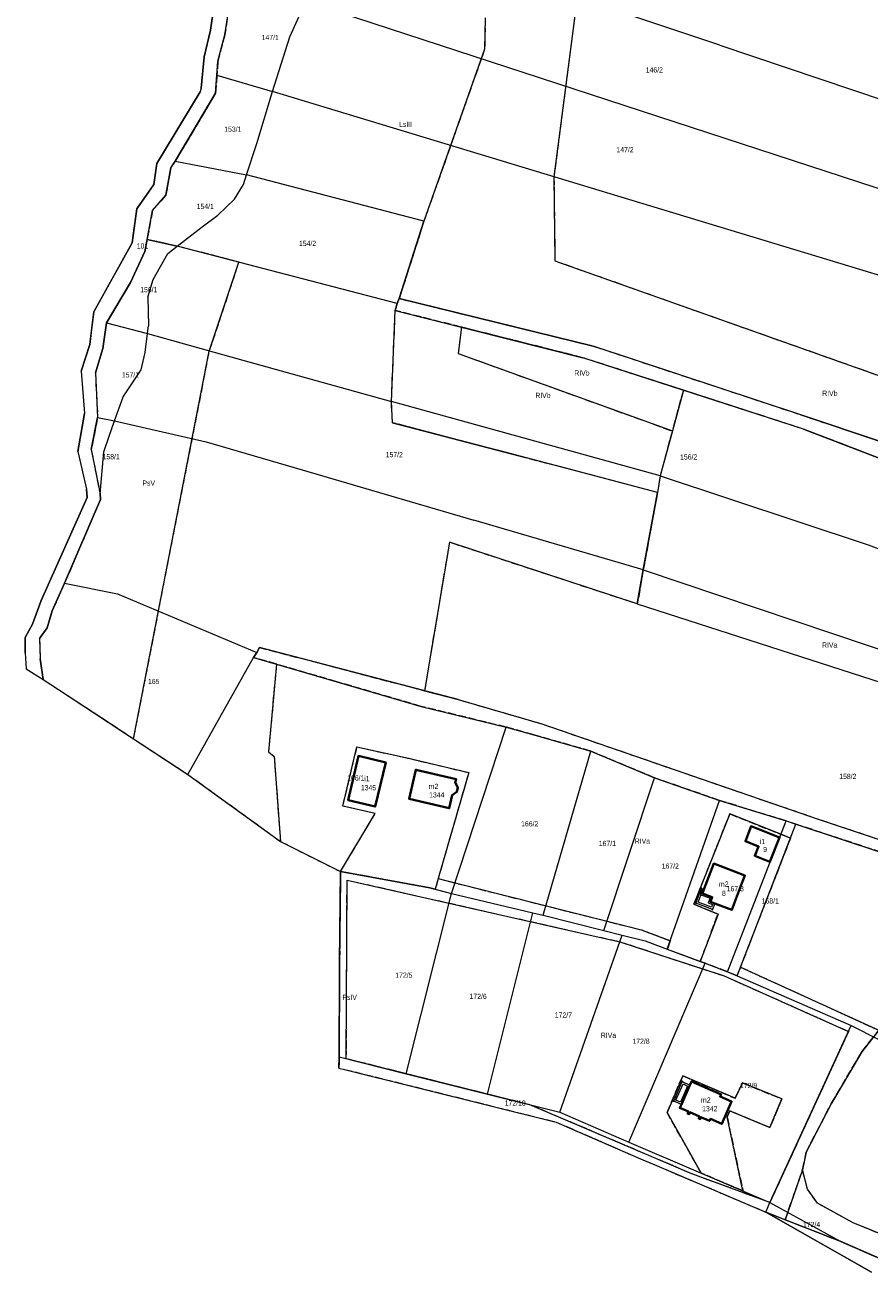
# Model space of a CAD drawing. Header units: metres. Extents: x 7496145 to 7500200, y 5498500 to 5502080.
# Tile 96 of 202: x 7496335 to 7496579, y 5501066 to 5501430. Entities that reach past the tile are written whole.
import ezdxf
from ezdxf.enums import TextEntityAlignment as Align

# ---------------------------------------------------------------- set-up
doc = ezdxf.new("R2010")
doc.units = ezdxf.units.M
doc.header["$MEASUREMENT"] = 0
for name, pattern in [('2.25_0.75', [3, 2.25, -0.75]), ('219-1000', [0]), ('egug-1000', [0])]:
    doc.linetypes.add(name, pattern=pattern)
doc.layers.get('0').update_dxf_attribs({"color": 2, "linetype": 'CONTINUOUS', "lineweight": 5})
for name, color, linetype in [('209-oznaczenie konturu klasyfikacyjnego', 7, 'CONTINUOUS'), ('211-numer działki ewidencyjnej', 7, 'CONTINUOUS'), ('217-kontur klasyfikacyjny', 7, 'CONTINUOUS'), ('218-kontur użytku gruntowego', 7, 'CONTINUOUS'), ('219-działka ewidencyjna', 7, 'CONTINUOUS'), ('312-budynek ewidencyjny', 7, 'CONTINUOUS'), ('312-oznaczenie budynku ewidencyjnego', 7, 'CONTINUOUS'), ('312-oznaczenie budynku ewidencyjnego-Atr117', 7, 'CONTINUOUS'), ('Punkt budynku', 7, 'CONTINUOUS'), ('taras', 7, 'CONTINUOUS')]:
    doc.layers.add(name, color=color, linetype=linetype)
doc.styles.get("Standard").update_dxf_attribs({"font": 'Working1250', "width": 0.75})

# ---------------------------------------------------------------- blocks, each defined once
blk = doc.blocks.new('PUNKTBUD')
at = {"color": 0}
blk.add_circle((0, 0), 0.09, dxfattribs=at)

msp = doc.modelspace()

# ---------------------------------------------------------------- linework, layer by layer
at = {"layer": '217-kontur klasyfikacyjny', "color": 3, "linetype": '2.25_0.75', "lineweight": 18, "flags": 128}
for points in [[(7496395.49, 5501443.47), (7496392.87, 5501426.99)], [(7496494.72, 5501437.69), (7496487.98, 5501385.92)], [(7496468.15, 5501431.89), (7496467.94, 5501422.78)], [(7496392.87, 5501426.99), (7496390.91, 5501419.37)], [(7496467.94, 5501422.78), (7496450.43, 5501373.16)], [(7496390.91, 5501419.37), (7496390.62, 5501415.3)], [(7496390.62, 5501415.3), (7496390.23, 5501410.14)], [(7496390.23, 5501410.14), (7496378.58, 5501390.47)], [(7496377.26, 5501388.51), (7496375.85, 5501380.65)], [(7496378.58, 5501390.47), (7496377.26, 5501388.51)], [(7496487.98, 5501385.92), (7496488.26, 5501361.67)], [(7496375.85, 5501380.65), (7496371.98, 5501376.19)], [(7496371.98, 5501376.19), (7496370.43, 5501367.82)], [(7496450.43, 5501373.16), (7496443.27, 5501350.79)], [(7496370.43, 5501367.82), (7496369.79, 5501364.39)], [(7496379.12, 5501365.95), (7496370.43, 5501367.82)], [(7496396.97, 5501361.28), (7496379.12, 5501365.95)], [(7496369.79, 5501364.39), (7496365.6, 5501355.38)], [(7496388.41, 5501335.53), (7496396.97, 5501361.28)], [(7496488.26, 5501361.67), (7496832.02, 5501239.92)], [(7496365.6, 5501355.38), (7496358.66, 5501343.73)], [(7496441.01, 5501321.04), (7496442.14, 5501347.33)], [(7496442.14, 5501347.33), (7496442.71, 5501349.31)], [(7496461.22, 5501342.53), (7496442.14, 5501347.33)], [(7496442.71, 5501349.31), (7496443.27, 5501350.79)], [(7496443.27, 5501350.79), (7496499.33, 5501337.05)], [(7496358.66, 5501343.73), (7496357.63, 5501336.3)], [(7496461.22, 5501342.53), (7496460.33, 5501334.9)], [(7496496.36, 5501333.69), (7496461.22, 5501342.53)], [(7496499.33, 5501337.05), (7496559.29, 5501317.22)], [(7496357.63, 5501336.3), (7496355.48, 5501329.3)], [(7496366.53, 5501223.62), (7496388.41, 5501335.53)], [(7496460.33, 5501334.9), (7496522.18, 5501312.53)], [(7496525.36, 5501324.3), (7496496.36, 5501333.69)], [(7496355.48, 5501329.3), (7496356.15, 5501316.39)], [(7496525.36, 5501324.3), (7496522.18, 5501312.53)], [(7496560.08, 5501313.06), (7496525.36, 5501324.3)], [(7496441.34, 5501314.92), (7496441.01, 5501321.04)], [(7496356.15, 5501316.39), (7496354.31, 5501307.21)], [(7496480.02, 5501304.74), (7496441.34, 5501314.92)], [(7496559.29, 5501317.22), (7496582.62, 5501309.37)], [(7496522.18, 5501312.53), (7496518.68, 5501299.59)], [(7496596.72, 5501298.99), (7496560.08, 5501313.06)], [(7496354.31, 5501307.21), (7496356.83, 5501294.38)], [(7496517.88, 5501294.77), (7496480.02, 5501304.74)], [(7496518.68, 5501299.59), (7496517.88, 5501294.77)], [(7496356.83, 5501294.38), (7496356.94, 5501292.7)], [(7496517.88, 5501294.77), (7496513.79, 5501272.46)], [(7496356.94, 5501292.7), (7496346.59, 5501268.56)], [(7496457.78, 5501280.36), (7496450.58, 5501237.5)], [(7496512.05, 5501262.55), (7496457.78, 5501280.36)], [(7496513.79, 5501272.46), (7496512.05, 5501262.55)], [(7496346.59, 5501268.56), (7496343.02, 5501260.6)], [(7496343.02, 5501260.6), (7496341.53, 5501255.63)], [(7496341.53, 5501255.63), (7496339.3, 5501252.58)], [(7496339.3, 5501252.58), (7496339.56, 5501246.72)], [(7496402.1, 5501248.57), (7496402.89, 5501249.99)], [(7496402.89, 5501249.99), (7496450.58, 5501237.5)], [(7496339.56, 5501246.72), (7496340.39, 5501240.72)], [(7496401.14, 5501247.12), (7496402.1, 5501248.57)], [(7496407.82, 5501245.17), (7496401.14, 5501247.12)], [(7496407.82, 5501245.17), (7496405.5, 5501219.89)], [(7496425.24, 5501240.1), (7496407.82, 5501245.17)], [(7496340.39, 5501240.72), (7496344.84, 5501237.87)], [(7496449.6, 5501232.98), (7496425.24, 5501240.1)], [(7496344.84, 5501237.87), (7496366.53, 5501223.62)], [(7496450.58, 5501237.5), (7496460.33, 5501234.95)], [(7496460.33, 5501234.95), (7496484.48, 5501227.93)], [(7496474.21, 5501226.98), (7496449.6, 5501232.98)], [(7496484.48, 5501227.93), (7496538.89, 5501209.13)], [(7496482.18, 5501224.76), (7496474.21, 5501226.98)], [(7496498.62, 5501220.05), (7496482.18, 5501224.76)], [(7496366.53, 5501223.62), (7496382.24, 5501213.29)], [(7496426.99, 5501204.15), (7496431.06, 5501221.26)], [(7496431.06, 5501221.26), (7496445.97, 5501217.97)], [(7496405.5, 5501219.89), (7496407.15, 5501218.53)], [(7496407.15, 5501218.53), (7496408.95, 5501193.97)], [(7496445.97, 5501217.97), (7496463.36, 5501213.84)], [(7496517.05, 5501212.3), (7496498.62, 5501220.05)], [(7496382.24, 5501213.29), (7496400.57, 5501200.03)], [(7496463.36, 5501213.84), (7496454.52, 5501183.21)], [(7496535.84, 5501205.8), (7496517.05, 5501212.3)], [(7496555.03, 5501199.9), (7496535.84, 5501205.8)], [(7496538.89, 5501209.13), (7496564.64, 5501200.32)], [(7496426.28, 5501185.28), (7496436.34, 5501201.99)], [(7496436.34, 5501201.99), (7496426.99, 5501204.15)], [(7496528.43, 5501175.8), (7496538.75, 5501201.91)], [(7496538.75, 5501201.91), (7496553.52, 5501196.02)], [(7496400.57, 5501200.03), (7496408.95, 5501193.97)], [(7496557.88, 5501198.94), (7496555.03, 5501199.9)], [(7496582.6, 5501190.81), (7496557.88, 5501198.94)], [(7496564.64, 5501200.32), (7496644.51, 5501173.61)], [(7496556.31, 5501194.9), (7496541.84, 5501157.67)], [(7496553.52, 5501196.02), (7496556.31, 5501194.9)], [(7496408.95, 5501193.97), (7496426.28, 5501185.28)], [(7496426.28, 5501185.28), (7496426.26, 5501183.25)], [(7496452.13, 5501180.54), (7496426.28, 5501185.28)], [(7496426.26, 5501183.25), (7496426.04, 5501158.87)], [(7496427.99, 5501131.19), (7496428.2, 5501182.81)], [(7496428.2, 5501182.81), (7496507.03, 5501164.99)], [(7496453.65, 5501180.16), (7496452.13, 5501180.54)], [(7496454.52, 5501183.21), (7496453.65, 5501180.16)], [(7496454.52, 5501183.21), (7496513.26, 5501168.4)], [(7496533.45, 5501173.76), (7496528.43, 5501175.8)], [(7496530.26, 5501159.28), (7496535.4, 5501172.98)], [(7496535.4, 5501172.98), (7496533.45, 5501173.76)], [(7496513.26, 5501168.4), (7496521.58, 5501165.28)], [(7496507.03, 5501164.99), (7496537.19, 5501155.1)], [(7496521.58, 5501165.28), (7496520.73, 5501162.85)], [(7496520.73, 5501162.85), (7496530.26, 5501159.28)], [(7496426.04, 5501158.87), (7496425.91, 5501131.71)], [(7496531.65, 5501158.76), (7496530.26, 5501159.28)], [(7496538.11, 5501156.33), (7496531.65, 5501158.76)], [(7496537.19, 5501155.1), (7496573.05, 5501139.1)], [(7496540.86, 5501155.14), (7496538.11, 5501156.33)], [(7496541.84, 5501157.67), (7496540.86, 5501155.14)], [(7496541.84, 5501157.67), (7496581.82, 5501139.42)], [(7496573.05, 5501139.1), (7496550.39, 5501089.65)], [(7496576.95, 5501133.2), (7496581.82, 5501139.42)], [(7496568.05, 5501118.16), (7496576.95, 5501133.2)], [(7496425.91, 5501131.71), (7496425.86, 5501128.51)], [(7496445.3, 5501126.87), (7496427.99, 5501131.19)], [(7496425.86, 5501128.51), (7496427.5, 5501128.13)], [(7496427.5, 5501128.13), (7496488.61, 5501112.9)], [(7496468.75, 5501120.95), (7496445.3, 5501126.87)], [(7496520.64, 5501115.66), (7496525.19, 5501126.24)], [(7496525.19, 5501126.24), (7496540.3, 5501119.76)], [(7496540.3, 5501119.76), (7496542.44, 5501124.23)], [(7496542.44, 5501124.23), (7496553.81, 5501119.57)], [(7496480.98, 5501117.92), (7496468.75, 5501120.95)], [(7496553.81, 5501119.57), (7496550.31, 5501111.32)], [(7496527.8, 5501097.97), (7496480.98, 5501117.92)], [(7496530.5, 5501098.18), (7496520.64, 5501115.66)], [(7496538.75, 5501116.17), (7496537.99, 5501114.39)], [(7496550.31, 5501111.32), (7496538.75, 5501116.17)], [(7496560.86, 5501104.22), (7496568.05, 5501118.16)], [(7496488.61, 5501112.9), (7496512.26, 5501102.61)], [(7496537.99, 5501114.39), (7496542.59, 5501093)], [(7496559.81, 5501099.12), (7496560.86, 5501104.22)], [(7496512.26, 5501102.61), (7496513.68, 5501102)], [(7496513.68, 5501102), (7496517.59, 5501100.34)], [(7496517.59, 5501100.34), (7496549.17, 5501086.89)], [(7496550.39, 5501089.65), (7496527.8, 5501097.97)], [(7496542.59, 5501093), (7496530.5, 5501098.18)], [(7496554.77, 5501084.7), (7496559.81, 5501099.12)], [(7496561.19, 5501093.56), (7496559.81, 5501099.12)], [(7496564.09, 5501089.44), (7496561.19, 5501093.56)], [(7496574.44, 5501083.75), (7496564.09, 5501089.44)], [(7496549.17, 5501086.89), (7496554.77, 5501084.7)], [(7496554.77, 5501084.7), (7496570.68, 5501078.46)], [(7496617.36, 5501066.46), (7496574.44, 5501083.75)], [(7496570.68, 5501078.46), (7496598, 5501066.56)]]:
    msp.add_lwpolyline(points, dxfattribs=at)
at = {"layer": '218-kontur użytku gruntowego', "color": 3, "linetype": 'egug-1000', "lineweight": 18, "flags": 128}
for points in [[(7496391.46, 5501447.01), (7496388.73, 5501428.26)], [(7496392.87, 5501426.99), (7496395.49, 5501443.47)], [(7496494.72, 5501437.69), (7496487.98, 5501385.92)], [(7496468.15, 5501431.89), (7496467.94, 5501422.78)], [(7496388.73, 5501428.26), (7496386.88, 5501420.57)], [(7496390.91, 5501419.37), (7496392.87, 5501426.99)], [(7496386.88, 5501420.57), (7496386.09, 5501411.58)], [(7496467.94, 5501422.78), (7496450.43, 5501373.16)], [(7496390.62, 5501415.3), (7496390.91, 5501419.37)], [(7496390.23, 5501410.14), (7496390.62, 5501415.3)], [(7496385.78, 5501410.48), (7496373.25, 5501389.82)], [(7496378.58, 5501390.47), (7496390.23, 5501410.14)], [(7496386.09, 5501411.58), (7496385.78, 5501410.48)], [(7496373.25, 5501389.82), (7496372.4, 5501383.76)], [(7496375.85, 5501380.65), (7496377.26, 5501388.51)], [(7496377.26, 5501388.51), (7496378.58, 5501390.47)], [(7496372.4, 5501383.76), (7496367.42, 5501376.7)], [(7496487.98, 5501385.92), (7496488.26, 5501361.67)], [(7496371.98, 5501376.19), (7496375.85, 5501380.65)], [(7496367.42, 5501376.7), (7496367.15, 5501374.69)], [(7496367.15, 5501374.69), (7496366.12, 5501366.84)], [(7496370.43, 5501367.82), (7496371.98, 5501376.19)], [(7496450.43, 5501373.16), (7496443.27, 5501350.79)], [(7496366.12, 5501366.84), (7496356.57, 5501349.7)], [(7496370.43, 5501367.82), (7496369.79, 5501364.39)], [(7496379.12, 5501365.95), (7496370.43, 5501367.82)], [(7496396.97, 5501361.28), (7496379.12, 5501365.95)], [(7496369.79, 5501364.39), (7496365.6, 5501355.38)], [(7496388.41, 5501335.53), (7496396.97, 5501361.28)], [(7496488.26, 5501361.67), (7496832.02, 5501239.92)], [(7496365.6, 5501355.38), (7496358.66, 5501343.73)], [(7496356.57, 5501349.7), (7496355.01, 5501346.9)], [(7496441.01, 5501321.04), (7496442.14, 5501347.33)], [(7496442.71, 5501349.31), (7496442.14, 5501347.33)], [(7496442.14, 5501347.33), (7496461.22, 5501342.53)], [(7496443.27, 5501350.79), (7496442.71, 5501349.31)], [(7496499.33, 5501337.05), (7496443.27, 5501350.79)], [(7496355.01, 5501346.9), (7496354.38, 5501341.87)], [(7496358.66, 5501343.73), (7496357.63, 5501336.3)], [(7496354.38, 5501341.87), (7496353.84, 5501337.55)], [(7496461.22, 5501342.53), (7496460.33, 5501334.9)], [(7496496.36, 5501333.69), (7496461.22, 5501342.53)], [(7496353.84, 5501337.55), (7496351.35, 5501329.78)], [(7496559.29, 5501317.22), (7496499.33, 5501337.05)], [(7496357.63, 5501336.3), (7496355.48, 5501329.3)], [(7496366.53, 5501223.62), (7496388.41, 5501335.53)], [(7496460.33, 5501334.9), (7496522.18, 5501312.53)], [(7496525.36, 5501324.3), (7496496.36, 5501333.69)], [(7496351.35, 5501329.78), (7496352.38, 5501317.61)], [(7496355.48, 5501329.3), (7496356.15, 5501316.39)], [(7496525.36, 5501324.3), (7496522.18, 5501312.53)], [(7496560.08, 5501313.06), (7496525.36, 5501324.3)], [(7496441.34, 5501314.92), (7496441.01, 5501321.04)], [(7496352.38, 5501317.61), (7496350.39, 5501306.6)], [(7496356.15, 5501316.39), (7496354.31, 5501307.21)], [(7496480.02, 5501304.74), (7496441.34, 5501314.92)], [(7496582.62, 5501309.37), (7496559.29, 5501317.22)], [(7496522.18, 5501312.53), (7496518.68, 5501299.59)], [(7496596.72, 5501298.99), (7496560.08, 5501313.06)], [(7496350.39, 5501306.6), (7496352.93, 5501295.7)], [(7496354.31, 5501307.21), (7496356.83, 5501294.38)], [(7496517.88, 5501294.77), (7496480.02, 5501304.74)], [(7496518.68, 5501299.59), (7496517.88, 5501294.77)], [(7496353.07, 5501293.3), (7496339.87, 5501263.59)], [(7496352.93, 5501295.7), (7496353.07, 5501293.3)], [(7496356.83, 5501294.38), (7496356.94, 5501292.7)], [(7496517.88, 5501294.77), (7496513.79, 5501272.46)], [(7496356.94, 5501292.7), (7496346.59, 5501268.56)], [(7496457.78, 5501280.36), (7496450.58, 5501237.5)], [(7496512.05, 5501262.55), (7496457.78, 5501280.36)], [(7496513.79, 5501272.46), (7496512.05, 5501262.55)], [(7496346.59, 5501268.56), (7496343.02, 5501260.6)], [(7496339.87, 5501263.59), (7496337.32, 5501256.73)], [(7496343.02, 5501260.6), (7496341.53, 5501255.63)], [(7496337.32, 5501256.73), (7496335.21, 5501252.91)], [(7496335.21, 5501252.91), (7496335.2, 5501248.44)], [(7496341.53, 5501255.63), (7496339.3, 5501252.58)], [(7496339.3, 5501252.58), (7496339.56, 5501246.72)], [(7496402.89, 5501249.99), (7496402.1, 5501248.57)], [(7496450.58, 5501237.5), (7496402.89, 5501249.99)], [(7496335.2, 5501248.44), (7496335.5, 5501243.79)], [(7496339.56, 5501246.72), (7496340.39, 5501240.72)], [(7496402.1, 5501248.57), (7496401.14, 5501247.12)], [(7496401.14, 5501247.12), (7496407.82, 5501245.17)], [(7496335.5, 5501243.79), (7496340.39, 5501240.72)], [(7496407.82, 5501245.17), (7496405.5, 5501219.89)], [(7496407.82, 5501245.17), (7496425.24, 5501240.1)], [(7496340.39, 5501240.72), (7496344.84, 5501237.87)], [(7496425.24, 5501240.1), (7496449.6, 5501232.98)], [(7496344.84, 5501237.87), (7496366.53, 5501223.62)], [(7496450.58, 5501237.5), (7496460.33, 5501234.95)], [(7496460.33, 5501234.95), (7496484.48, 5501227.93)], [(7496449.6, 5501232.98), (7496474.21, 5501226.98)], [(7496484.48, 5501227.93), (7496538.89, 5501209.13)], [(7496474.21, 5501226.98), (7496482.18, 5501224.76)], [(7496482.18, 5501224.76), (7496498.62, 5501220.05)], [(7496366.53, 5501223.62), (7496382.24, 5501213.29)], [(7496426.99, 5501204.15), (7496431.06, 5501221.26)], [(7496431.06, 5501221.26), (7496445.97, 5501217.97)], [(7496405.5, 5501219.89), (7496407.15, 5501218.53)], [(7496407.15, 5501218.53), (7496408.95, 5501193.97)], [(7496445.97, 5501217.97), (7496463.36, 5501213.84)], [(7496498.62, 5501220.05), (7496517.05, 5501212.3)], [(7496382.24, 5501213.29), (7496400.57, 5501200.03)], [(7496463.36, 5501213.84), (7496454.52, 5501183.21)], [(7496517.05, 5501212.3), (7496535.84, 5501205.8)], [(7496535.84, 5501205.8), (7496555.03, 5501199.9)], [(7496538.89, 5501209.13), (7496564.64, 5501200.32)], [(7496426.28, 5501185.28), (7496436.34, 5501201.99)], [(7496436.34, 5501201.99), (7496426.99, 5501204.15)], [(7496538.75, 5501201.91), (7496528.43, 5501175.8)], [(7496553.52, 5501196.02), (7496538.75, 5501201.91)], [(7496400.57, 5501200.03), (7496408.95, 5501193.97)], [(7496555.03, 5501199.9), (7496557.88, 5501198.94)], [(7496557.88, 5501198.94), (7496582.6, 5501190.81)], [(7496564.64, 5501200.32), (7496644.51, 5501173.61)], [(7496541.84, 5501157.67), (7496556.31, 5501194.9)], [(7496556.31, 5501194.9), (7496553.52, 5501196.02)], [(7496408.95, 5501193.97), (7496426.28, 5501185.28)], [(7496426.28, 5501185.28), (7496426.26, 5501183.25)], [(7496452.13, 5501180.54), (7496426.28, 5501185.28)], [(7496426.26, 5501183.25), (7496426.04, 5501158.87)], [(7496427.99, 5501131.19), (7496428.2, 5501182.81)], [(7496428.2, 5501182.81), (7496507.03, 5501164.99)], [(7496453.65, 5501180.16), (7496452.13, 5501180.54)], [(7496454.52, 5501183.21), (7496453.65, 5501180.16)], [(7496454.52, 5501183.21), (7496513.26, 5501168.4)], [(7496528.43, 5501175.8), (7496533.45, 5501173.76)], [(7496535.4, 5501172.98), (7496530.26, 5501159.28)], [(7496533.45, 5501173.76), (7496535.4, 5501172.98)], [(7496513.26, 5501168.4), (7496521.58, 5501165.28)], [(7496507.03, 5501164.99), (7496537.19, 5501155.1)], [(7496521.58, 5501165.28), (7496520.73, 5501162.85)], [(7496520.73, 5501162.85), (7496530.26, 5501159.28)], [(7496426.04, 5501158.87), (7496425.91, 5501131.71)], [(7496530.26, 5501159.28), (7496531.65, 5501158.76)], [(7496531.65, 5501158.76), (7496538.11, 5501156.33)], [(7496537.19, 5501155.1), (7496573.05, 5501139.1)], [(7496538.11, 5501156.33), (7496540.86, 5501155.14)], [(7496540.86, 5501155.14), (7496541.84, 5501157.67)], [(7496541.84, 5501157.67), (7496581.82, 5501139.42)], [(7496573.05, 5501139.1), (7496550.39, 5501089.65)], [(7496581.82, 5501139.42), (7496576.95, 5501133.2)], [(7496576.95, 5501133.2), (7496568.05, 5501118.16)], [(7496425.91, 5501131.71), (7496425.86, 5501128.51)], [(7496445.3, 5501126.87), (7496427.99, 5501131.19)], [(7496425.86, 5501128.51), (7496427.5, 5501128.13)], [(7496427.5, 5501128.13), (7496488.61, 5501112.9)], [(7496468.75, 5501120.95), (7496445.3, 5501126.87)], [(7496525.19, 5501126.24), (7496520.64, 5501115.66)], [(7496540.3, 5501119.76), (7496525.19, 5501126.24)], [(7496542.44, 5501124.23), (7496540.3, 5501119.76)], [(7496553.81, 5501119.57), (7496542.44, 5501124.23)], [(7496480.98, 5501117.92), (7496468.75, 5501120.95)], [(7496550.31, 5501111.32), (7496553.81, 5501119.57)], [(7496527.8, 5501097.97), (7496480.98, 5501117.92)], [(7496520.64, 5501115.66), (7496530.5, 5501098.18)], [(7496537.99, 5501114.39), (7496538.75, 5501116.17)], [(7496538.75, 5501116.17), (7496550.31, 5501111.32)], [(7496568.05, 5501118.16), (7496560.86, 5501104.22)], [(7496488.61, 5501112.9), (7496512.26, 5501102.61)], [(7496542.59, 5501093), (7496537.99, 5501114.39)], [(7496560.86, 5501104.22), (7496559.81, 5501099.12)], [(7496512.26, 5501102.61), (7496513.68, 5501102)], [(7496513.68, 5501102), (7496517.59, 5501100.34)], [(7496517.59, 5501100.34), (7496549.17, 5501086.89)], [(7496550.39, 5501089.65), (7496527.8, 5501097.97)], [(7496530.5, 5501098.18), (7496542.59, 5501093)], [(7496559.81, 5501099.12), (7496554.77, 5501084.7)], [(7496561.19, 5501093.56), (7496559.81, 5501099.12)], [(7496564.09, 5501089.44), (7496561.19, 5501093.56)], [(7496574.44, 5501083.75), (7496564.09, 5501089.44)], [(7496549.17, 5501086.89), (7496569.2, 5501075.51)], [(7496554.77, 5501084.7), (7496549.17, 5501086.89)], [(7496570.68, 5501078.46), (7496554.77, 5501084.7)], [(7496617.36, 5501066.46), (7496574.44, 5501083.75)], [(7496598, 5501066.56), (7496570.68, 5501078.46)], [(7496569.2, 5501075.51), (7496579.69, 5501069.55)]]:
    msp.add_lwpolyline(points, dxfattribs=at)
at = {"layer": '219-działka ewidencyjna', "color": 3, "linetype": '219-1000', "lineweight": 18, "flags": 128}
for points in [[(7496535.89, 5501424.01), (7496444.29, 5501454.63)], [(7496388.73, 5501428.26), (7496391.46, 5501447.01)], [(7496392.87, 5501426.99), (7496395.49, 5501443.47)], [(7496411.65, 5501426.4), (7496416.26, 5501436.6)], [(7496605.2, 5501374.88), (7496416.26, 5501436.6)], [(7496386.88, 5501420.57), (7496388.73, 5501428.26)], [(7496390.91, 5501419.37), (7496392.87, 5501426.99)], [(7496406.62, 5501410.61), (7496411.65, 5501426.4)], [(7496535.89, 5501424.01), (7496612.56, 5501398.15)], [(7496386.09, 5501411.58), (7496386.88, 5501420.57)], [(7496390.62, 5501415.3), (7496390.91, 5501419.37)], [(7496390.23, 5501410.14), (7496390.62, 5501415.3)], [(7496390.62, 5501415.3), (7496406.62, 5501410.61)], [(7496373.25, 5501389.82), (7496385.78, 5501410.48)], [(7496390.23, 5501410.14), (7496378.58, 5501390.47)], [(7496386.09, 5501411.58), (7496385.78, 5501410.48)], [(7496402.13, 5501395.54), (7496406.62, 5501410.61)], [(7496598.61, 5501352.39), (7496406.62, 5501410.61)], [(7496399.16, 5501386.55), (7496402.13, 5501395.54)], [(7496372.4, 5501383.76), (7496373.25, 5501389.82)], [(7496377.26, 5501388.51), (7496375.85, 5501380.65)], [(7496377.26, 5501388.51), (7496378.58, 5501390.47)], [(7496378.58, 5501390.47), (7496399.16, 5501386.55)], [(7496367.42, 5501376.7), (7496372.4, 5501383.76)], [(7496395.68, 5501379.51), (7496398.24, 5501383.75)], [(7496398.24, 5501383.75), (7496399.16, 5501386.55)], [(7496450.43, 5501373.16), (7496399.16, 5501386.55)], [(7496371.98, 5501376.19), (7496375.85, 5501380.65)], [(7496366.12, 5501366.84), (7496367.42, 5501376.7)], [(7496390.88, 5501374.83), (7496395.68, 5501379.51)], [(7496370.43, 5501367.82), (7496371.98, 5501376.19)], [(7496386.38, 5501371.47), (7496390.88, 5501374.83)], [(7496443.27, 5501350.79), (7496450.43, 5501373.16)], [(7496379.12, 5501365.95), (7496386.38, 5501371.47)], [(7496355.01, 5501346.9), (7496366.12, 5501366.84)], [(7496369.79, 5501364.39), (7496370.43, 5501367.82)], [(7496370.43, 5501367.82), (7496379.12, 5501365.95)], [(7496376.39, 5501363.83), (7496379.12, 5501365.95)], [(7496442.71, 5501349.31), (7496379.12, 5501365.95)], [(7496365.6, 5501355.38), (7496369.79, 5501364.39)], [(7496372.17, 5501356.26), (7496376.39, 5501363.83)], [(7496358.66, 5501343.73), (7496365.6, 5501355.38)], [(7496370.63, 5501351.19), (7496372.17, 5501356.26)], [(7496370.63, 5501351.19), (7496370.82, 5501342.91)], [(7496442.14, 5501347.33), (7496442.71, 5501349.31)], [(7496442.14, 5501347.33), (7496496.36, 5501333.69)], [(7496442.71, 5501349.31), (7496443.27, 5501350.79)], [(7496443.27, 5501350.79), (7496499.33, 5501337.05)], [(7496353.84, 5501337.55), (7496355.01, 5501346.9)], [(7496357.63, 5501336.3), (7496358.66, 5501343.73)], [(7496358.66, 5501343.73), (7496370.54, 5501340.65)], [(7496369.87, 5501335.22), (7496370.54, 5501340.65)], [(7496370.54, 5501340.65), (7496370.82, 5501342.91)], [(7496370.54, 5501340.65), (7496394.62, 5501333.94)], [(7496351.35, 5501329.78), (7496353.84, 5501337.55)], [(7496559.29, 5501317.22), (7496499.33, 5501337.05)], [(7496355.48, 5501329.3), (7496357.63, 5501336.3)], [(7496368.72, 5501330.15), (7496369.87, 5501335.22)], [(7496394.62, 5501333.94), (7496441.01, 5501321.04)], [(7496560.08, 5501313.06), (7496496.36, 5501333.69)], [(7496351.35, 5501329.78), (7496352.38, 5501317.61)], [(7496355.48, 5501329.3), (7496356.15, 5501316.39)], [(7496363.48, 5501322.38), (7496368.72, 5501330.15)], [(7496361.04, 5501315.45), (7496363.48, 5501322.38)], [(7496518.68, 5501299.59), (7496441.01, 5501321.04)], [(7496441.34, 5501314.92), (7496441.01, 5501321.04)], [(7496350.39, 5501306.6), (7496352.38, 5501317.61)], [(7496354.31, 5501307.21), (7496356.15, 5501316.39)], [(7496356.15, 5501316.39), (7496361.04, 5501315.45)], [(7496359.52, 5501310.98), (7496361.04, 5501315.45)], [(7496361.04, 5501315.45), (7496387.5, 5501309.36)], [(7496441.34, 5501314.92), (7496480.02, 5501304.74)], [(7496559.29, 5501317.22), (7496582.62, 5501309.37)], [(7496357.98, 5501306.5), (7496359.52, 5501310.98)], [(7496560.08, 5501313.06), (7496596.72, 5501298.99)], [(7496387.5, 5501309.36), (7496415.24, 5501301.27)], [(7496350.39, 5501306.6), (7496352.93, 5501295.7)], [(7496354.31, 5501307.21), (7496356.83, 5501294.38)], [(7496356.83, 5501294.38), (7496357.98, 5501306.5)], [(7496517.88, 5501294.77), (7496480.02, 5501304.74)], [(7496415.24, 5501301.27), (7496464.85, 5501286.8)], [(7496518.68, 5501299.59), (7496578.79, 5501279.64)], [(7496339.87, 5501263.59), (7496353.07, 5501293.3)], [(7496353.07, 5501293.3), (7496352.93, 5501295.7)], [(7496356.94, 5501292.7), (7496356.83, 5501294.38)], [(7496513.79, 5501272.46), (7496517.88, 5501294.77)], [(7496346.59, 5501268.56), (7496356.94, 5501292.7)], [(7496513.79, 5501272.46), (7496464.85, 5501286.8)], [(7496578.79, 5501279.64), (7496668.99, 5501245.73)], [(7496512.05, 5501262.55), (7496513.79, 5501272.46)], [(7496513.79, 5501272.46), (7496590.24, 5501246.75)], [(7496343.02, 5501260.6), (7496346.59, 5501268.56)], [(7496346.59, 5501268.56), (7496361.84, 5501265.53)], [(7496361.84, 5501265.53), (7496402.1, 5501248.57)], [(7496337.32, 5501256.73), (7496339.87, 5501263.59)], [(7496341.53, 5501255.63), (7496343.02, 5501260.6)], [(7496512.05, 5501262.55), (7496582.81, 5501239.82)], [(7496335.21, 5501252.91), (7496337.32, 5501256.73)], [(7496335.2, 5501248.44), (7496335.21, 5501252.91)], [(7496339.3, 5501252.58), (7496341.53, 5501255.63)], [(7496339.3, 5501252.58), (7496339.56, 5501246.72)], [(7496402.1, 5501248.57), (7496402.89, 5501249.99)], [(7496460.33, 5501234.95), (7496402.89, 5501249.99)], [(7496335.2, 5501248.44), (7496335.5, 5501243.79)], [(7496340.39, 5501240.72), (7496339.56, 5501246.72)], [(7496382.24, 5501213.29), (7496401.14, 5501247.12)], [(7496401.14, 5501247.12), (7496402.1, 5501248.57)], [(7496401.14, 5501247.12), (7496425.24, 5501240.1)], [(7496335.5, 5501243.79), (7496340.39, 5501240.72)], [(7496340.39, 5501240.72), (7496344.84, 5501237.87)], [(7496425.24, 5501240.1), (7496449.6, 5501232.98)], [(7496344.84, 5501237.87), (7496382.24, 5501213.29)], [(7496460.33, 5501234.95), (7496484.48, 5501227.93)], [(7496449.6, 5501232.98), (7496474.21, 5501226.98)], [(7496484.48, 5501227.93), (7496538.89, 5501209.13)], [(7496458.35, 5501178.97), (7496474.21, 5501226.98)], [(7496474.21, 5501226.98), (7496482.18, 5501224.76)], [(7496482.18, 5501224.76), (7496498.62, 5501220.05)], [(7496484.82, 5501172.64), (7496498.62, 5501220.05)], [(7496498.62, 5501220.05), (7496517.05, 5501212.3)], [(7496382.24, 5501213.29), (7496400.57, 5501200.03)], [(7496502.37, 5501168.23), (7496517.05, 5501212.3)], [(7496517.05, 5501212.3), (7496535.84, 5501205.8)], [(7496520.73, 5501162.85), (7496535.84, 5501205.8)], [(7496535.84, 5501205.8), (7496555.03, 5501199.9)], [(7496538.89, 5501209.13), (7496564.64, 5501200.32)], [(7496400.57, 5501200.03), (7496408.95, 5501193.97)], [(7496538.11, 5501156.33), (7496555.03, 5501199.9)], [(7496540.86, 5501155.14), (7496557.88, 5501198.94)], [(7496555.03, 5501199.9), (7496557.88, 5501198.94)], [(7496557.88, 5501198.94), (7496582.6, 5501190.81)], [(7496564.64, 5501200.32), (7496644.51, 5501173.61)], [(7496408.95, 5501193.97), (7496426.28, 5501185.28)], [(7496426.04, 5501158.87), (7496426.28, 5501185.28)], [(7496426.28, 5501185.28), (7496452.13, 5501180.54)], [(7496452.13, 5501180.54), (7496458.35, 5501178.97)], [(7496445.3, 5501126.87), (7496458.35, 5501178.97)], [(7496458.35, 5501178.97), (7496481.87, 5501173.38)], [(7496468.75, 5501120.95), (7496481.87, 5501173.38)], [(7496481.87, 5501173.38), (7496484.82, 5501172.64)], [(7496484.82, 5501172.64), (7496502.37, 5501168.23)], [(7496489.64, 5501115.77), (7496507.7, 5501166.89)], [(7496502.37, 5501168.23), (7496507.7, 5501166.89)], [(7496507.7, 5501166.89), (7496514.28, 5501165.28)], [(7496514.28, 5501165.28), (7496520.73, 5501162.85)], [(7496520.73, 5501162.85), (7496531.65, 5501158.76)], [(7496426.02, 5501155.39), (7496426.04, 5501158.87)], [(7496509.65, 5501107.13), (7496531.65, 5501158.76)], [(7496531.65, 5501158.76), (7496538.11, 5501156.33)], [(7496425.91, 5501131.71), (7496426.02, 5501155.39)], [(7496538.11, 5501156.33), (7496540.86, 5501155.14)], [(7496540.86, 5501155.14), (7496573.81, 5501140.75)], [(7496550.39, 5501089.65), (7496573.81, 5501140.75)], [(7496573.81, 5501140.75), (7496597.81, 5501128.65)], [(7496425.86, 5501128.51), (7496425.91, 5501131.71)], [(7496425.91, 5501131.71), (7496445.3, 5501126.87)], [(7496425.86, 5501128.51), (7496427.5, 5501128.13)], [(7496427.5, 5501128.13), (7496488.61, 5501112.9)], [(7496445.3, 5501126.87), (7496468.75, 5501120.95)], [(7496468.75, 5501120.95), (7496489.64, 5501115.77)], [(7496489.64, 5501115.77), (7496509.65, 5501107.13)], [(7496488.61, 5501112.9), (7496512.26, 5501102.61)], [(7496509.65, 5501107.13), (7496550.39, 5501089.65)], [(7496512.26, 5501102.61), (7496513.68, 5501102)], [(7496513.68, 5501102), (7496517.59, 5501100.34)], [(7496517.59, 5501100.34), (7496549.17, 5501086.89)], [(7496549.17, 5501086.89), (7496550.39, 5501089.65)], [(7496550.39, 5501089.65), (7496570.68, 5501078.46)], [(7496579.69, 5501069.55), (7496549.17, 5501086.89)], [(7496549.17, 5501086.89), (7496570.68, 5501078.46)], [(7496570.68, 5501078.46), (7496598, 5501066.56)]]:
    msp.add_lwpolyline(points, dxfattribs=at)
at = {"layer": '312-budynek ewidencyjny', "color": 7, "linetype": 'Continuous', "lineweight": 35, "flags": 128}
for points in [[(7496428.49, 5501205.91), (7496431.5, 5501218.65)], [(7496431.5, 5501218.65), (7496439.36, 5501216.8)], [(7496439.36, 5501216.8), (7496436.35, 5501204.06)], [(7496446.14, 5501206.26), (7496448.11, 5501214.68)], [(7496448.11, 5501214.68), (7496459.68, 5501211.95)], [(7496459.68, 5501211.95), (7496459.45, 5501210.97)], [(7496459.45, 5501210.97), (7496460.2, 5501209.52)], [(7496460.2, 5501209.52), (7496459.91, 5501208.3)], [(7496436.35, 5501204.06), (7496428.49, 5501205.91)], [(7496457.7, 5501203.53), (7496446.14, 5501206.26)], [(7496458.59, 5501207.28), (7496457.7, 5501203.53)], [(7496459.91, 5501208.3), (7496458.59, 5501207.28)], [(7496543.28, 5501194.03), (7496544.99, 5501198.35)], [(7496544.99, 5501198.35), (7496553.17, 5501195.11)], [(7496553.17, 5501195.11), (7496550.37, 5501188.05)], [(7496547.07, 5501192.52), (7496543.28, 5501194.03)], [(7496545.99, 5501189.79), (7496547.07, 5501192.52)], [(7496531.32, 5501180.09), (7496534.14, 5501187.56)], [(7496534.14, 5501187.56), (7496543.14, 5501184.16)], [(7496550.37, 5501188.05), (7496545.99, 5501189.79)], [(7496543.14, 5501184.16), (7496541.98, 5501181.1)], [(7496541.98, 5501181.1), (7496540.53, 5501177.24)], [(7496530.88, 5501178.92), (7496531.32, 5501180.09)], [(7496533.71, 5501177.85), (7496530.88, 5501178.92)], [(7496533.2, 5501176.5), (7496533.71, 5501177.85)], [(7496534.42, 5501176.04), (7496533.2, 5501176.5)], [(7496540.53, 5501177.24), (7496539.4, 5501174.23)], [(7496539.4, 5501174.23), (7496534.42, 5501176.04)], [(7496524.79, 5501118.01), (7496527.22, 5501123.55)], [(7496527.22, 5501123.55), (7496527.68, 5501124.62)], [(7496527.68, 5501124.62), (7496536.25, 5501120.89)], [(7496536.25, 5501120.89), (7496536, 5501120.3)], [(7496536, 5501120.3), (7496539.3, 5501118.85)], [(7496539.3, 5501118.85), (7496536.5, 5501112.39)], [(7496524.35, 5501116.97), (7496524.79, 5501118.01)], [(7496526.8, 5501115.91), (7496524.35, 5501116.97)], [(7496526.6, 5501115.33), (7496526.8, 5501115.91)], [(7496527.01, 5501115.17), (7496526.6, 5501115.33)], [(7496527.23, 5501115.72), (7496527.01, 5501115.17)], [(7496530.01, 5501114.49), (7496527.23, 5501115.72)], [(7496529.8, 5501113.94), (7496530.01, 5501114.49)], [(7496530.21, 5501113.76), (7496529.8, 5501113.94)], [(7496530.44, 5501114.31), (7496530.21, 5501113.76)], [(7496532.92, 5501113.23), (7496530.44, 5501114.31)], [(7496533.18, 5501113.81), (7496532.92, 5501113.23)], [(7496536.5, 5501112.39), (7496533.18, 5501113.81)]]:
    msp.add_lwpolyline(points, dxfattribs=at)
at = {"layer": 'taras', "color": 0, "lineweight": 18}
for p, q in [((7496528.99, 5501176.1), (7496530.6, 5501180.37)), ((7496530.6, 5501180.37), (7496531.32, 5501180.09)), ((7496529.63, 5501176.39), (7496530.89, 5501179.72)), ((7496530.68, 5501179.8), (7496530.24, 5501178.63)), ((7496530.24, 5501178.63), (7496533.07, 5501177.56)), ((7496530.89, 5501179.72), (7496530.68, 5501179.8)), ((7496531.32, 5501180.09), (7496530.88, 5501178.92)), ((7496530.88, 5501178.92), (7496533.71, 5501177.85)), ((7496533.07, 5501177.56), (7496532.56, 5501176.21)), ((7496533.71, 5501177.85), (7496533.2, 5501176.5)), ((7496533.2, 5501176.5), (7496534.42, 5501176.04)), ((7496533.76, 5501174.31), (7496528.99, 5501176.1)), ((7496533.47, 5501174.95), (7496529.63, 5501176.39)), ((7496532.56, 5501176.21), (7496533.77, 5501175.75)), ((7496533.77, 5501175.75), (7496533.47, 5501174.95)), ((7496534.42, 5501176.04), (7496533.76, 5501174.31)), ((7496522.57, 5501118.98), (7496525.02, 5501124.62)), ((7496523.23, 5501119.24), (7496525.27, 5501123.94)), ((7496526.57, 5501123.31), (7496524.53, 5501118.67)), ((7496527.22, 5501123.55), (7496524.79, 5501118.01)), ((7496525.02, 5501124.62), (7496527.22, 5501123.55)), ((7496525.27, 5501123.94), (7496526.57, 5501123.31)), ((7496524.79, 5501118.01), (7496522.57, 5501118.98)), ((7496524.53, 5501118.67), (7496523.23, 5501119.24))]:
    msp.add_line(p, q, dxfattribs=at)

# ---------------------------------------------------------------- block references
at = {"layer": 'Punkt budynku', "color": 5, "linetype": 'Continuous', "lineweight": 13}
for p in [(7496431.5, 5501218.65), (7496439.36, 5501216.8), (7496448.11, 5501214.68), (7496459.45, 5501210.97), (7496459.68, 5501211.95), (7496460.2, 5501209.52), (7496428.49, 5501205.91), (7496446.14, 5501206.26), (7496458.59, 5501207.28), (7496459.91, 5501208.3), (7496436.35, 5501204.06), (7496457.7, 5501203.53), (7496544.99, 5501198.35), (7496553.17, 5501195.11), (7496543.28, 5501194.03), (7496547.07, 5501192.52), (7496534.14, 5501187.56), (7496545.99, 5501189.79), (7496550.37, 5501188.05), (7496543.14, 5501184.16), (7496530.6, 5501180.37), (7496531.32, 5501180.09), (7496541.98, 5501181.1), (7496530.88, 5501178.92), (7496533.2, 5501176.5), (7496533.71, 5501177.85), (7496540.53, 5501177.24), (7496528.99, 5501176.1), (7496533.76, 5501174.31), (7496534.42, 5501176.04), (7496539.4, 5501174.23), (7496525.02, 5501124.62), (7496527.22, 5501123.55), (7496527.68, 5501124.62), (7496522.57, 5501118.98), (7496536, 5501120.3), (7496536.25, 5501120.89), (7496539.3, 5501118.85), (7496524.35, 5501116.97), (7496524.79, 5501118.01), (7496526.6, 5501115.33), (7496526.8, 5501115.91), (7496527.01, 5501115.17), (7496527.23, 5501115.72), (7496529.8, 5501113.94), (7496530.01, 5501114.49), (7496530.21, 5501113.76), (7496530.44, 5501114.31), (7496532.92, 5501113.23), (7496533.18, 5501113.81), (7496536.5, 5501112.39)]:
    msp.add_blockref('PUNKTBUD', p, dxfattribs=at)

# ---------------------------------------------------------------- texts
at = {"layer": '209-oznaczenie konturu klasyfikacyjnego', "color": 3, "linetype": 'Continuous', "lineweight": 18, "width": 0.79}
for s, p in [('LsIII', (7496443.21, 5501400.36)), ('RIVb', (7496493.85, 5501328.53)), ('RIVb', (7496482.59, 5501322.05)), ('RIVb', (7496565.49, 5501322.67)), ('PsV', (7496369.09, 5501296.72)), ('RIVa', (7496565.43, 5501249.96)), ('RIVa', (7496511.33, 5501193.3)), ('PsIV', (7496426.86, 5501148.2)), ('RIVa', (7496501.52, 5501137.23))]:
    msp.add_text(s, height=1.5, dxfattribs=at).set_placement(p)
at = {"layer": '211-numer działki ewidencyjnej', "color": 3, "linetype": 'Continuous', "lineweight": 18, "width": 0.79}
for s, p in [('147/1', (7496403.53, 5501426.94)), ('146/2', (7496514.5, 5501417.57)), ('153/1', (7496392.72, 5501400.45)), ('147/2', (7496506.03, 5501394.51)), ('154/1', (7496384.75, 5501378.14)), ('101', (7496367.45, 5501366.72)), ('154/2', (7496414.32, 5501367.45)), ('156/1', (7496368.44, 5501354.11)), ('157/1', (7496363.14, 5501329.5)), ('158/1', (7496357.57, 5501305.84)), ('157/2', (7496439.36, 5501306.43)), ('156/2', (7496524.42, 5501305.77)), ('165', (7496370.7, 5501240.93)), ('166/1', (7496428.23, 5501213.05)), ('158/2', (7496570.4, 5501213.49)), ('166/2', (7496478.49, 5501199.81)), ('167/1', (7496500.94, 5501194.14)), ('167/2', (7496519.11, 5501187.58)), ('167/3', (7496537.88, 5501181.07)), ('168/1', (7496548, 5501177.52)), ('172/5', (7496442.13, 5501156.08)), ('172/6', (7496463.59, 5501149.96)), ('172/7', (7496488.23, 5501144.58)), ('172/8', (7496510.65, 5501137.01)), ('172/9', (7496541.73, 5501124.21)), ('172/10', (7496473.75, 5501119.15)), ('172/4', (7496559.93, 5501084.06))]:
    msp.add_text(s, height=1.5, dxfattribs=at).set_placement(p, align=Align.TOP_LEFT)
at = {"layer": '312-oznaczenie budynku ewidencyjnego', "color": 7, "linetype": 'Continuous', "lineweight": 18, "width": 0.79}
for s, p in [('1345', (7496432.19, 5501210.25)), ('1344', (7496451.92, 5501208.17)), ('9', (7496548.42, 5501192.38)), ('8', (7496536.53, 5501179.73)), ('1342', (7496530.79, 5501117.5))]:
    msp.add_text(s, height=1.5, dxfattribs=at).set_placement(p, align=Align.TOP_LEFT)
at = {"layer": '312-oznaczenie budynku ewidencyjnego-Atr117', "color": 7, "width": 0.9}
for s, p in [('i1', (7496433.93, 5501211.36)), ('m2', (7496453.17, 5501209.11)), ('i1', (7496548.23, 5501193.2)), ('m2', (7496537.01, 5501180.9)), ('m2', (7496531.83, 5501118.51))]:
    msp.add_text(s, height=1.5, dxfattribs=at).set_placement(p, align=Align.CENTER)

doc.saveas('drawing.dxf')
